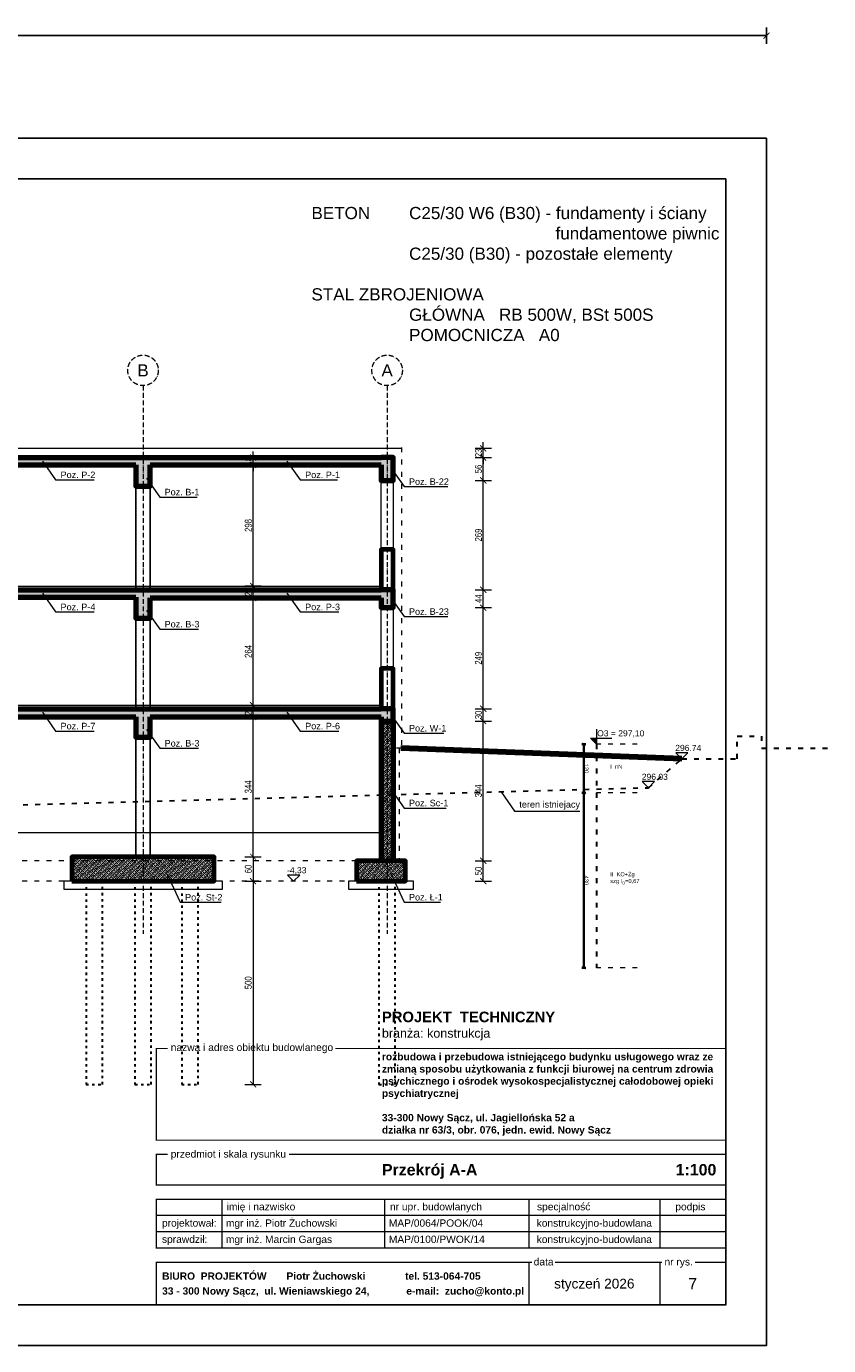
# Model space of a CAD drawing. Header units: inches. Extents: x 201967 to 338763, y -32705 to 30884.
# Tile 38 of 236: x 321309 to 323281, y -16159 to -12913. Entities that reach past the tile are written whole.
import ezdxf
from ezdxf.enums import TextEntityAlignment as Align

# ---------------------------------------------------------------- set-up
doc = ezdxf.new("R2010")
doc.units = ezdxf.units.IN
doc.header["$MEASUREMENT"] = 0
doc.linetypes.add('ACAD_ISO03W100', pattern=[30, 12, -18])
doc.linetypes.add('ACAD_ISO10W100', pattern=[18, 12, -3, 0, -3])
for name, color, linetype, lineweight in [('00 b ŚCIANY nowe-zamurowania', 242, 'Continuous', 70), ('00_mury grubo', 7, 'Continuous', 30), ('01 a KONSTRUKCJA żelbet', 94, 'Continuous', 80), ('01 c KONSTRUKCJA ławy', 45, 'Continuous', 70), ('01h KONSTRUKCJA pozycje', 253, 'Continuous', 13), ('01h3 KONSTRUKCJA pozycje słupy', 252, 'Continuous', 13), ('11 OSIE ściany', 2, 'ACAD_ISO10W100', 5), ('12 PRZERYWANE 1', 73, 'ACAD_ISO03W100', 9), ('20 KRESKOWANIE ścian', 63, 'Continuous', 5), ('30 WIDOK 1 005', 5, 'Continuous', 5), ('33 WIDOK 4 025', 151, 'Continuous', 25), ('34 WIDOK 5 030', 13, 'Continuous', 30), ('50 OPIS 1', 130, 'Continuous', 9), ('80 TABELA 1', 7, 'Continuous', 18), ('90 WYMIAR', 155, 'Continuous', 9), ('91 PRZEKROJE', 7, 'Continuous', 35), ('pale', 1, 'Continuous', 30)]:
    doc.layers.add(name, color=color, linetype=linetype, lineweight=lineweight)
doc.layers.add('hybryda CSC', color=3, linetype='Continuous')
doc.styles.add('100 arial', font='arial.ttf', dxfattribs={"width": 0.8, "height": 17})
doc.styles.add('50 technic ok', font='arial.ttf', dxfattribs={"width": 0.8, "height": 10})
doc.styles.add('Arial-Bold', font='arialbd.ttf')
doc.styles.add('arialcce', font='arial.ttf')
doc.styles.add('OPIS', font='arial.ttf')
doc.styles.add('RomanS', font='romans.shx')
doc.styles.add('WYMIAR-50 (15pkt) arial', font='arial.ttf', dxfattribs={"height": 15})
doc.dimstyles.new('100', dxfattribs={"dimscale": 10, "dimtxt": 17, "dimasz": 1.5, "dimexe": 2, "dimexo": 2, "dimgap": 0.3, "dimtad": 1, "dimdec": 1, "dimrnd": 0.5, "dimdsep": 46, "dimtxsty": '100 arial', "dimblk": 'ARCHTICK', "dimcen": 10, "dimclrd": 256, "dimclre": 256, "dimclrt": 256, "dimadec": 0, "dimazin": 0, "dimtfac": 1, "dimtdec": 1, "dimtix": 1, "dimtmove": 1, "dimatfit": 3, "dimfxl": 2, "dimfxlon": 1, "dimtolj": 1, "dimarcsym": 0})
doc.dimstyles.new('50 ok', dxfattribs={"dimscale": 5, "dimtxt": 10, "dimasz": 1.5, "dimexe": 1, "dimexo": 1, "dimgap": 0.2, "dimtad": 1, "dimdec": 1, "dimrnd": 1, "dimdsep": 46, "dimtxsty": '50 technic ok', "dimblk": 'ARCHTICK', "dimcen": 5, "dimadec": 1, "dimazin": 0, "dimtfac": 1, "dimtdec": 1, "dimtix": 1, "dimtmove": 2, "dimatfit": 3, "dimfxl": 1, "dimfxlon": 1, "dimtolj": 1, "dimarcsym": 0})
doc.dimstyles.new('DIM100txt12', dxfattribs={"dimtxt": 12, "dimasz": 1.05, "dimexe": 0, "dimexo": 8, "dimgap": 4, "dimtad": 1, "dimdec": 7, "dimrnd": 0.5, "dimdsep": 46, "dimtxsty": 'RomanS', "dimblk1": 'DIM', "dimblk2": 'DIM', "dimsah": 1, "dimcen": 0.09, "dimse1": 1, "dimse2": 1, "dimclrt": 256, "dimadec": 1, "dimazin": 0, "dimtfac": 1, "dimtdec": 7, "dimtix": 1, "dimtofl": 0, "dimtmove": 2, "dimatfit": 3, "dimfxl": 1, "dimtolj": 1, "dimtzin": 0, "dimarcsym": 0})
pattern_1 = [(45, (-30417.0745, -31663.627), (-5.3033009, 5.3033009), []), (45, (-30411.771, -31663.627), (-5.3033009, 5.3033009), [3.75, -1.875])]

# ---------------------------------------------------------------- blocks, each defined once
blk = doc.blocks.new('tabelka Jagielońska')
at = {"linetype": 'Continuous'}
for p, q in [((-1238.6, 260), (-1238.6, 140)), ((-838.8, 260), (-838.8, 140)), ((-484, 260), (-484, 140)), ((-162.4, 260), (-162.4, 140)), ((0, 220), (-1400, 220)), ((0, 180), (-1400, 180)), ((-484, 105), (-484, 0)), ((-162.4, 105), (-162.4, 0.6))]:
    blk.add_line(p, q, dxfattribs=at)
at = {"linetype": 'Continuous', "const_width": 3}
for points in [[(-1371.7, 630.8), (-1400, 630.8), (-1400, 405.4), (0, 405.4), (0, 630.8), (-960.2, 630.8)], [(-1371.7, 370.4), (-1400, 370.4), (-1400, 295), (0, 295), (0, 370.4), (-1073.9, 370.4)], [(-476, 105), (-1400, 105), (-1400, 0), (0, 0), (0, 105), (-75.3, 105)], [(-156.8, 105), (-419.9, 105)]]:
    blk.add_lwpolyline(points, dxfattribs=at)
blk.add_lwpolyline([(-1400, 140), (0, 140), (0, 260), (-1400, 260)], close=True, dxfattribs=at)
at = {"linetype": 'Continuous'}
for s, style, p in [('nazwa i adres obiektu budowlanego', 'arialcce', (-1364.4, 624.7)), ('przedmiot i skala rysunku', 'arialcce', (-1364.4, 362.6)), ('imię i nazwisko', 'arialcce', (-1227, 232.9)), ('nr upr. budowlanych', 'arialcce', (-825.6, 232.9)), ('specjalność', 'arialcce', (-464.1, 232.9)), ('podpis', 'arialcce', (-124.1, 232.9)), ('projektował:', 'arialcce', (-1386, 192.8)), ('mgr inż. Piotr Żuchowski', 'arialcce', (-1228.8, 192.5)), ('MAP/0064/POOK/04', 'arialcce', (-828.3, 192.5)), ('konstrukcyjno-budowlana', 'arialcce', (-464.9, 192.5)), ('sprawdził:', 'arialcce', (-1386, 152.8)), ('mgr inż. Marcin Gargas', 'arialcce', (-1228.8, 152.5)), ('MAP/0100/PWOK/14', 'arialcce', (-828.3, 152.5)), ('konstrukcyjno-budowlana', 'arialcce', (-464.9, 152.5)), ('data', 'arialcce', (-472.2, 97.2)), ('nr rys.', 'arialcce', (-150.7, 97.2)), ('BIURO  PROJEKTÓW       Piotr Żuchowski              tel. 513-064-705', 'Arial-Bold', (-1385.6, 62.1)), ('33 - 300 Nowy Sącz,  ul. Wieniawskiego 24,             e-mail:  zucho@konto.pl', 'Arial-Bold', (-1385.6, 25.5))]:
    blk.add_text(s, height=17.98, dxfattribs=dict(at, style=style)).set_placement(p)
at = {"linetype": 'Continuous', "style": 'arialcce'}
blk.add_text('styczeń 2026', height=24, dxfattribs=at).set_placement((-323.2, 52.5), align=Align.MIDDLE_CENTER)
at = {"attachment_point": 4, "style": 'Arial-Bold'}
for s, insert, char_height, width in [('PROJEKT  TECHNICZNY', (-845.3, 708.4), 26, 867.176), ('{\\fArial|b0|i0|c238|p34;branża: konstrukcja}', (-845.3, 665.2), 22, 867.176), ('\\pt252;{\\C0;rozbudowa i przebudowa istniejącego budynku usługowego wraz ze zmianą sposobu użytkowania z funkcji biurowej na centrum zdrowia psychicznego i ośrodek wysokospecjalistycznej całodobowej opieki psychiatrycznej\\P\\P\\ptz;}33-300 Nowy Sącz, ul. Jagiellońska 52 a\\P\\pt252;działka nr 63/3, obr. 076, jedn. ewid. Nowy Sącz', (-845.3, 518.1), 18, 846.397)]:
    blk.add_mtext(s, dxfattribs=dict(at, insert=insert, char_height=char_height, width=width))
at = {"linetype": 'Continuous', "style": 'Arial-Bold'}
blk.add_attdef('TEMAT RYSUNKU', text='', height=28, dxfattribs=at).set_placement((-845.3, 332.7), align=Align.MIDDLE_LEFT)
blk.add_attdef('SKALA', text='', height=28, dxfattribs=at).set_placement((-23.2, 332.7), align=Align.MIDDLE_RIGHT)
at = {"linetype": 'Continuous', "style": 'arialcce'}
for tag, p in [('nr rys.', (-81.2, 52.5)), ('NR', (-81.2, -29.4))]:
    blk.add_attdef(tag, text='', height=28, dxfattribs=at).set_placement(p, align=Align.MIDDLE)
blk = doc.blocks.new('_ARCHTICK')
at = {"color": 0, "linetype": 'ByBlock', "const_width": 0.15}
blk.add_lwpolyline([(-0.5, -0.5), (0.5, 0.5)], dxfattribs=at)
blk = doc.blocks.new('*D2139')
at = {"layer": '90 WYMIAR', "lineweight": -2, "transparency": 16777216}
for p, q in [((-318.8, -20), (-349.5, -20)), ((-329.5, -363.9), (-329.5, -20)), ((-349.5, -363.9), (-309.5, -363.9))]:
    blk.add_line(p, q, dxfattribs=at)
at = {"layer": 'Defpoints', "color": 0, "transparency": 16777216}
for p in [(-329.5, -20), (-298.8, -20), (-1182.5, -363.9)]:
    blk.add_point(p, dxfattribs=at)
at = {"layer": '90 WYMIAR', "lineweight": -2, "transparency": 16777216, "xscale": 15, "yscale": 15, "zscale": 15}
for p, rotation in [((-329.5, -20), 90), ((-329.5, -363.9), 270)]:
    blk.add_blockref('_ARCHTICK', p, dxfattribs=dict(at, rotation=rotation))
at = {"layer": '90 WYMIAR', "transparency": 16777216, "insert": (-341.2, -192), "char_height": 17, "attachment_point": 5, "rotation": 90, "style": '100 arial'}
blk.add_mtext('\\A1;344', dxfattribs=at)
blk = doc.blocks.new('*D2089')
at = {"layer": '90 WYMIAR', "lineweight": -2, "transparency": 16777216}
for p, q in [((-349.5, 9), (-309.5, 9)), ((-329.5, -20), (-329.5, 9)), ((-318.8, -20), (-349.5, -20))]:
    blk.add_line(p, q, dxfattribs=at)
at = {"layer": 'Defpoints', "color": 0, "transparency": 16777216}
for p in [(-582.5, 9, 0), (-329.5, 9), (-298.8, -20)]:
    blk.add_point(p, dxfattribs=at)
at = {"layer": '90 WYMIAR', "lineweight": -2, "transparency": 16777216, "xscale": 15, "yscale": 15, "zscale": 15}
for p, rotation in [((-329.5, 9), 90), ((-329.5, -20), 270)]:
    blk.add_blockref('_ARCHTICK', p, dxfattribs=dict(at, rotation=rotation))
at = {"layer": '90 WYMIAR', "transparency": 16777216, "insert": (-341.2, -5.5), "char_height": 17, "attachment_point": 5, "rotation": 90, "style": '100 arial'}
blk.add_mtext('\\A1;29', dxfattribs=at)
blk = doc.blocks.new('*D2090')
at = {"layer": '90 WYMIAR', "lineweight": -2, "transparency": 16777216}
for p, q in [((-318.7, 273), (-349.5, 273)), ((-329.5, 9), (-329.5, 273)), ((-349.5, 9), (-309.5, 9))]:
    blk.add_line(p, q, dxfattribs=at)
at = {"layer": 'Defpoints', "color": 0, "transparency": 16777216}
for p in [(-329.5, 273), (-298.8, 273, 0), (-582.5, 9, 0)]:
    blk.add_point(p, dxfattribs=at)
at = {"layer": '90 WYMIAR', "lineweight": -2, "transparency": 16777216, "xscale": 15, "yscale": 15, "zscale": 15}
for p, rotation in [((-329.5, 273), 90), ((-329.5, 9), 270)]:
    blk.add_blockref('_ARCHTICK', p, dxfattribs=dict(at, rotation=rotation))
at = {"layer": '90 WYMIAR', "transparency": 16777216, "insert": (-341.2, 141), "char_height": 17, "attachment_point": 5, "rotation": 90, "style": '100 arial'}
blk.add_mtext('\\A1;264', dxfattribs=at)
blk = doc.blocks.new('*D2140')
at = {"layer": '90 WYMIAR', "lineweight": -2, "transparency": 16777216}
for p, q in [((-309.5, 302), (-349.5, 302)), ((-329.5, 273), (-329.5, 302)), ((-318.7, 273), (-349.5, 273))]:
    blk.add_line(p, q, dxfattribs=at)
at = {"layer": 'Defpoints', "color": 0, "transparency": 16777216}
for p in [(-329.5, 302), (-15, 302, 0), (-298.8, 273, 0)]:
    blk.add_point(p, dxfattribs=at)
at = {"layer": '90 WYMIAR', "lineweight": -2, "transparency": 16777216, "xscale": 15, "yscale": 15, "zscale": 15}
for p, rotation in [((-329.5, 302), 90), ((-329.5, 273), 270)]:
    blk.add_blockref('_ARCHTICK', p, dxfattribs=dict(at, rotation=rotation))
at = {"layer": '90 WYMIAR', "transparency": 16777216, "insert": (-341.2, 287.5), "char_height": 17, "attachment_point": 5, "rotation": 90, "style": '100 arial'}
blk.add_mtext('\\A1;29', dxfattribs=at)
blk = doc.blocks.new('*D2141')
at = {"layer": '90 WYMIAR', "lineweight": -2, "transparency": 16777216}
for p, q in [((-309.5, 600), (-349.5, 600)), ((-329.5, 302), (-329.5, 600)), ((-309.5, 302), (-349.5, 302))]:
    blk.add_line(p, q, dxfattribs=at)
at = {"layer": 'Defpoints', "color": 0, "transparency": 16777216}
for p in [(-329.5, 600), (-15, 600), (-15, 302, 0)]:
    blk.add_point(p, dxfattribs=at)
at = {"layer": '90 WYMIAR', "lineweight": -2, "transparency": 16777216, "xscale": 15, "yscale": 15, "zscale": 15}
for p, rotation in [((-329.5, 600), 90), ((-329.5, 302), 270)]:
    blk.add_blockref('_ARCHTICK', p, dxfattribs=dict(at, rotation=rotation))
at = {"layer": '90 WYMIAR', "transparency": 16777216, "insert": (-341.2, 451), "char_height": 17, "attachment_point": 5, "rotation": 90, "style": '100 arial'}
blk.add_mtext('\\A1;298', dxfattribs=at)
blk = doc.blocks.new('*D2142')
at = {"layer": '90 WYMIAR', "lineweight": -2, "transparency": 16777216}
for p, q in [((-309.5, 618), (-349.5, 618)), ((-329.5, 618), (-329.5, 633)), ((-329.5, 600), (-329.5, 618)), ((-309.5, 600), (-349.5, 600)), ((-329.5, 600), (-329.5, 585))]:
    blk.add_line(p, q, dxfattribs=at)
at = {"layer": 'Defpoints', "color": 0, "transparency": 16777216}
for p in [(-329.5, 618), (-15, 618), (-15, 600)]:
    blk.add_point(p, dxfattribs=at)
at = {"layer": '90 WYMIAR', "lineweight": -2, "transparency": 16777216, "xscale": 15, "yscale": 15, "zscale": 15}
for p, rotation in [((-329.5, 618), 270), ((-329.5, 600), 90)]:
    blk.add_blockref('_ARCHTICK', p, dxfattribs=dict(at, rotation=rotation))
at = {"layer": '90 WYMIAR', "transparency": 16777216, "insert": (-341.2, 609), "char_height": 17, "attachment_point": 5, "rotation": 90, "style": '100 arial'}
blk.add_mtext('\\A1;18', dxfattribs=at)
blk = doc.blocks.new('*U1124')
blk.add_lwpolyline([(-15, 15), (0, 0), (15, 15), (-15, 15)])
at = {"style": 'WYMIAR-50 (15pkt) arial', "flags": 8}
blk.add_attdef('DETAIL#', text='', height=15, dxfattribs=at).set_placement((-16.1, 14.8), align=Align.BOTTOM_LEFT)
blk = doc.blocks.new('*D2112')
at = {"layer": '90 WYMIAR', "lineweight": -2, "transparency": 16777216}
for p, q in [((-349.5, -363.9), (-309.5, -363.9)), ((-329.5, -363.9), (-329.5, -423.9)), ((-349.5, -423.9), (-309.5, -423.9))]:
    blk.add_line(p, q, dxfattribs=at)
at = {"layer": 'Defpoints', "color": 0, "transparency": 16777216}
for p in [(-425, -363.9), (-425, -423.9), (-329.5, -423.9)]:
    blk.add_point(p, dxfattribs=at)
at = {"layer": '90 WYMIAR', "lineweight": -2, "transparency": 16777216, "xscale": 15, "yscale": 15, "zscale": 15}
for p, rotation in [((-329.5, -363.9), 90), ((-329.5, -423.9), 270)]:
    blk.add_blockref('_ARCHTICK', p, dxfattribs=dict(at, rotation=rotation))
at = {"layer": '90 WYMIAR', "transparency": 16777216, "insert": (-341.2, -393.9), "char_height": 17, "attachment_point": 5, "rotation": 90, "style": '100 arial'}
blk.add_mtext('\\A1;60', dxfattribs=at)
blk = doc.blocks.new('DIM')
for p, q in [((0, -13), (0, 13)), ((8, 0), (-8, 0))]:
    blk.add_line(p, q)
at = {"const_width": 1.71}
blk.add_lwpolyline([(5.71, 5.71), (-5.71, -5.71)], dxfattribs=at)
blk = doc.blocks.new('*U1172')
at = {"ltscale": 0.5}
blk.add_hatch(color=256, dxfattribs=at).paths.add_polyline_path([(0, 15), (-15, 15), (0, 0)])
for p, q in [((0, 36.7), (0, 0)), ((-15, 15), (37.5, 15)), ((-15, 15), (0, 0))]:
    blk.add_line(p, q)
at = {"style": 'WYMIAR-50 (15pkt) arial', "flags": 8}
blk.add_attdef('DETAIL#', text='', height=15, dxfattribs=at).set_placement((-16.1, 14.8), align=Align.BOTTOM_LEFT)
blk = doc.blocks.new('*D1176')
at = {"layer": '90 WYMIAR', "color": 0, "lineweight": -2, "ltscale": 3, "transparency": 16777216}
for p, q in [((-26.3, 0, 0), (-36.3, 0, 0)), ((-31.3, 0, 0), (-31.3, -120, 0)), ((-26.3, -120, 0), (-36.3, -120, 0))]:
    blk.add_line(p, q, dxfattribs=at)
at = {"layer": 'Defpoints', "color": 0, "ltscale": 3, "transparency": 16777216}
for p in [(0, 0), (-31.3, -120, 0), (0, -120)]:
    blk.add_point(p, dxfattribs=at)
at = {"layer": '90 WYMIAR', "color": 0, "lineweight": -2, "ltscale": 3, "transparency": 16777216, "xscale": 7.5, "yscale": 7.5, "zscale": 7.5}
for p, rotation in [((-31.3, 0, 0), 90), ((-31.3, -120, 0), 270)]:
    blk.add_blockref('_ARCHTICK', p, dxfattribs=dict(at, rotation=rotation))
at = {"layer": '90 WYMIAR', "color": 0, "ltscale": 3, "transparency": 16777216, "insert": (-25.1, -60, 0), "char_height": 10, "attachment_point": 5, "rotation": 270, "style": '50 technic ok'}
blk.add_mtext('\\A1;120', dxfattribs=at)
blk = doc.blocks.new('*D1177')
at = {"layer": '90 WYMIAR', "color": 0, "lineweight": -2, "ltscale": 3, "transparency": 16777216}
for p, q in [((-26.3, -120, 0), (-36.3, -120, 0)), ((-31.3, -120, 0), (-31.3, -550, 0)), ((-26.3, -550, 0), (-36.3, -550, 0))]:
    blk.add_line(p, q, dxfattribs=at)
at = {"layer": 'Defpoints', "color": 0, "ltscale": 3, "transparency": 16777216}
for p in [(0, -120), (-31.3, -550, 0), (0, -550, 0)]:
    blk.add_point(p, dxfattribs=at)
at = {"layer": '90 WYMIAR', "color": 0, "lineweight": -2, "ltscale": 3, "transparency": 16777216, "xscale": 7.5, "yscale": 7.5, "zscale": 7.5}
for p, rotation in [((-31.3, -120, 0), 90), ((-31.3, -550, 0), 270)]:
    blk.add_blockref('_ARCHTICK', p, dxfattribs=dict(at, rotation=rotation))
at = {"layer": '90 WYMIAR', "color": 0, "ltscale": 3, "transparency": 16777216, "insert": (-25.1, -335, 0), "char_height": 10, "attachment_point": 5, "rotation": 270, "style": '50 technic ok'}
blk.add_mtext('\\A1;430', dxfattribs=at)
blk = doc.blocks.new('*D2115')
at = {"layer": '90 WYMIAR', "lineweight": -2, "transparency": 16777216}
for p, q in [((-349.5, -423.9), (-309.5, -423.9)), ((-329.5, -423.9), (-329.5, -923.9)), ((-349.5, -923.9), (-309.5, -923.9))]:
    blk.add_line(p, q, dxfattribs=at)
at = {"layer": 'Defpoints', "color": 0, "transparency": 16777216}
for p in [(-425, -423.9), (-464.7, -923.9), (-329.5, -923.9)]:
    blk.add_point(p, dxfattribs=at)
at = {"layer": '90 WYMIAR', "lineweight": -2, "transparency": 16777216, "xscale": 15, "yscale": 15, "zscale": 15}
for p, rotation in [((-329.5, -423.9), 90), ((-329.5, -923.9), 270)]:
    blk.add_blockref('_ARCHTICK', p, dxfattribs=dict(at, rotation=rotation))
at = {"layer": '90 WYMIAR', "transparency": 16777216, "insert": (-341.2, -673.9), "char_height": 17, "attachment_point": 5, "rotation": 90, "style": '100 arial'}
blk.add_mtext('\\A1;500', dxfattribs=at)
blk = doc.blocks.new('*D2131')
at = {"layer": '90 WYMIAR', "lineweight": -2, "transparency": 16777216}
for p, q in [((216.2, -373.9), (256.2, -373.9)), ((236.2, -423.9), (236.2, -373.9)), ((216.2, -423.9), (256.2, -423.9))]:
    blk.add_line(p, q, dxfattribs=at)
at = {"layer": 'Defpoints', "color": 0, "transparency": 16777216}
for p in [(45, -373.9), (236.2, -373.9), (45, -423.9)]:
    blk.add_point(p, dxfattribs=at)
at = {"layer": '90 WYMIAR', "lineweight": -2, "transparency": 16777216, "xscale": 15, "yscale": 15, "zscale": 15}
for p, rotation in [((236.2, -373.9), 90), ((236.2, -423.9), 270)]:
    blk.add_blockref('_ARCHTICK', p, dxfattribs=dict(at, rotation=rotation))
at = {"layer": '90 WYMIAR', "transparency": 16777216, "insert": (224.5, -398.9), "char_height": 17, "attachment_point": 5, "rotation": 90, "style": '100 arial'}
blk.add_mtext('\\A1;50', dxfattribs=at)
blk = doc.blocks.new('*D2132')
at = {"layer": '90 WYMIAR', "lineweight": -2, "transparency": 16777216}
for p, q in [((216.2, -30), (256.2, -30)), ((236.2, -373.9), (236.2, -30)), ((216.2, -373.9), (256.2, -373.9))]:
    blk.add_line(p, q, dxfattribs=at)
at = {"layer": 'Defpoints', "color": 0, "transparency": 16777216}
for p in [(0, -30), (236.2, -30), (45, -373.9)]:
    blk.add_point(p, dxfattribs=at)
at = {"layer": '90 WYMIAR', "lineweight": -2, "transparency": 16777216, "xscale": 15, "yscale": 15, "zscale": 15}
for p, rotation in [((236.2, -30), 90), ((236.2, -373.9), 270)]:
    blk.add_blockref('_ARCHTICK', p, dxfattribs=dict(at, rotation=rotation))
at = {"layer": '90 WYMIAR', "transparency": 16777216, "insert": (224.5, -202), "char_height": 17, "attachment_point": 5, "rotation": 90, "style": '100 arial'}
blk.add_mtext('\\A1;344', dxfattribs=at)
blk = doc.blocks.new('*D2133')
at = {"layer": '90 WYMIAR', "lineweight": -2, "transparency": 16777216}
for p, q in [((216.2, 0), (256.2, 0)), ((216.2, -30), (256.2, -30)), ((236.2, -30), (236.2, 0))]:
    blk.add_line(p, q, dxfattribs=at)
at = {"layer": 'Defpoints', "color": 0, "transparency": 16777216}
for p in [(0, 0), (0, -30), (236.2, 0)]:
    blk.add_point(p, dxfattribs=at)
at = {"layer": '90 WYMIAR', "lineweight": -2, "transparency": 16777216, "xscale": 15, "yscale": 15, "zscale": 15}
for p, rotation in [((236.2, 0), 90), ((236.2, -30), 270)]:
    blk.add_blockref('_ARCHTICK', p, dxfattribs=dict(at, rotation=rotation))
at = {"layer": '90 WYMIAR', "transparency": 16777216, "insert": (224.5, -15), "char_height": 17, "attachment_point": 5, "rotation": 90, "style": '100 arial'}
blk.add_mtext('\\A1;30', dxfattribs=at)
blk = doc.blocks.new('*D2134')
at = {"layer": '90 WYMIAR', "lineweight": -2, "transparency": 16777216}
for p, q in [((216.2, 249), (256.2, 249)), ((236.2, 0), (236.2, 249)), ((216.2, 0), (256.2, 0))]:
    blk.add_line(p, q, dxfattribs=at)
at = {"layer": 'Defpoints', "color": 0, "transparency": 16777216}
for p in [(0, 249), (236.2, 249), (0, 0)]:
    blk.add_point(p, dxfattribs=at)
at = {"layer": '90 WYMIAR', "lineweight": -2, "transparency": 16777216, "xscale": 15, "yscale": 15, "zscale": 15}
for p, rotation in [((236.2, 249), 90), ((236.2, 0), 270)]:
    blk.add_blockref('_ARCHTICK', p, dxfattribs=dict(at, rotation=rotation))
at = {"layer": '90 WYMIAR', "transparency": 16777216, "insert": (224.5, 124.5), "char_height": 17, "attachment_point": 5, "rotation": 90, "style": '100 arial'}
blk.add_mtext('\\A1;249', dxfattribs=at)
blk = doc.blocks.new('*D2135')
at = {"layer": '90 WYMIAR', "lineweight": -2, "transparency": 16777216}
for p, q in [((216.2, 293), (256.2, 293)), ((236.2, 249), (236.2, 293)), ((216.2, 249), (256.2, 249))]:
    blk.add_line(p, q, dxfattribs=at)
at = {"layer": 'Defpoints', "color": 0, "transparency": 16777216}
for p in [(0, 293, 0), (236.2, 293), (0, 249)]:
    blk.add_point(p, dxfattribs=at)
at = {"layer": '90 WYMIAR', "lineweight": -2, "transparency": 16777216, "xscale": 15, "yscale": 15, "zscale": 15}
for p, rotation in [((236.2, 293), 90), ((236.2, 249), 270)]:
    blk.add_blockref('_ARCHTICK', p, dxfattribs=dict(at, rotation=rotation))
at = {"layer": '90 WYMIAR', "transparency": 16777216, "insert": (224.7, 271), "char_height": 17, "attachment_point": 5, "rotation": 90, "style": '100 arial'}
blk.add_mtext('\\A1;44', dxfattribs=at)
blk = doc.blocks.new('*D2136')
at = {"layer": '90 WYMIAR', "lineweight": -2, "transparency": 16777216}
for p, q in [((216.2, 562), (256.2, 562)), ((236.2, 293), (236.2, 562)), ((216.2, 293), (256.2, 293))]:
    blk.add_line(p, q, dxfattribs=at)
at = {"layer": 'Defpoints', "color": 0, "transparency": 16777216}
for p in [(0, 562), (236.2, 562), (0, 293, 0)]:
    blk.add_point(p, dxfattribs=at)
at = {"layer": '90 WYMIAR', "lineweight": -2, "transparency": 16777216, "xscale": 15, "yscale": 15, "zscale": 15}
for p, rotation in [((236.2, 562), 90), ((236.2, 293), 270)]:
    blk.add_blockref('_ARCHTICK', p, dxfattribs=dict(at, rotation=rotation))
at = {"layer": '90 WYMIAR', "transparency": 16777216, "insert": (224.5, 427.5), "char_height": 17, "attachment_point": 5, "rotation": 90, "style": '100 arial'}
blk.add_mtext('\\A1;269', dxfattribs=at)
blk = doc.blocks.new('*D2137')
at = {"layer": '90 WYMIAR', "lineweight": -2, "transparency": 16777216}
for p, q in [((216.2, 618), (256.2, 618)), ((236.2, 562), (236.2, 618)), ((216.2, 562), (256.2, 562))]:
    blk.add_line(p, q, dxfattribs=at)
at = {"layer": 'Defpoints', "color": 0, "transparency": 16777216}
for p in [(15, 618), (236.2, 618), (0, 562)]:
    blk.add_point(p, dxfattribs=at)
at = {"layer": '90 WYMIAR', "lineweight": -2, "transparency": 16777216, "xscale": 15, "yscale": 15, "zscale": 15}
for p, rotation in [((236.2, 618), 90), ((236.2, 562), 270)]:
    blk.add_blockref('_ARCHTICK', p, dxfattribs=dict(at, rotation=rotation))
at = {"layer": '90 WYMIAR', "transparency": 16777216, "insert": (224.5, 590), "char_height": 17, "attachment_point": 5, "rotation": 90, "style": '100 arial'}
blk.add_mtext('\\A1;56', dxfattribs=at)
blk = doc.blocks.new('*D2138')
at = {"layer": '90 WYMIAR', "lineweight": -2, "transparency": 16777216}
for p, q in [((236.2, 641), (236.2, 656)), ((216.2, 641), (256.2, 641)), ((216.2, 618), (256.2, 618)), ((236.2, 618), (236.2, 641)), ((236.2, 618), (236.2, 603))]:
    blk.add_line(p, q, dxfattribs=at)
at = {"layer": 'Defpoints', "color": 0, "transparency": 16777216}
for p in [(15, 618), (35, 641), (236.2, 641)]:
    blk.add_point(p, dxfattribs=at)
at = {"layer": '90 WYMIAR', "lineweight": -2, "transparency": 16777216, "xscale": 15, "yscale": 15, "zscale": 15}
for p, rotation in [((236.2, 641), 270), ((236.2, 618), 90)]:
    blk.add_blockref('_ARCHTICK', p, dxfattribs=dict(at, rotation=rotation))
at = {"layer": '90 WYMIAR', "transparency": 16777216, "insert": (224.5, 629.5), "char_height": 17, "attachment_point": 5, "rotation": 90, "style": '100 arial'}
blk.add_mtext('\\A1;23', dxfattribs=at)
blk = doc.blocks.new('*D1395')
at = {"layer": 'Defpoints', "color": 0, "transparency": 16777216}
for p in [(323128, -12936.1), (318928, -13188.6), (323128, -13188.6)]:
    blk.add_point(p, dxfattribs=at)
at = {"layer": 'hybryda CSC', "lineweight": -2, "transparency": 16777216}
for p, q in [((318928, -12956.1), (318928, -12916.1)), ((323128, -12956.1), (323128, -12916.1)), ((318928, -12936.1), (323128, -12936.1))]:
    blk.add_line(p, q, dxfattribs=at)
at = {"layer": 'hybryda CSC', "lineweight": -2, "transparency": 16777216, "xscale": 15, "yscale": 15, "zscale": 15, "rotation": 180}
blk.add_blockref('_ARCHTICK', (318928, -12936.1), dxfattribs=at)
at = {"layer": 'hybryda CSC', "lineweight": -2, "transparency": 16777216, "xscale": 15, "yscale": 15, "zscale": 15}
blk.add_blockref('_ARCHTICK', (323128, -12936.1), dxfattribs=at)
at = {"layer": 'hybryda CSC', "transparency": 16777216, "insert": (321028, -12924.4), "char_height": 17, "attachment_point": 5, "style": '100 arial'}
blk.add_mtext('\\A1;4200', dxfattribs=at)
blk = doc.blocks.new('O3 Jagielońska NS')
at = {"layer": '30 WIDOK 1 005', "linetype": 'ACAD_ISO03W100', "transparency": 33554687}
for p, q in [((100, 0), (0, 0)), ((100, -120), (0, -120)), ((100, -550), (0, -550))]:
    blk.add_line(p, q, dxfattribs=at)
at = {"layer": '34 WIDOK 5 030', "linetype": 'ACAD_ISO03W100', "transparency": 33554687}
blk.add_line((0, 0), (0, -550), dxfattribs=at)
at = {"layer": '50 OPIS 1', "transparency": 33554687}
ref = blk.add_blockref('*U1172', (0, 0), dxfattribs=at)
ref.add_attrib('DETAIL#', '   O3 = 297,10', dxfattribs={"layer": '0', "height": 15, "style": 'WYMIAR-50 (15pkt) arial'}).set_placement((-16.14, 14.82), align=Align.BOTTOM_LEFT)
at = {"layer": '01h KONSTRUKCJA pozycje', "transparency": 33554687, "char_height": 10, "attachment_point": 4, "style": 'OPIS'}
for s, insert in [('\\A1;I  nN', (33.43, -55, 0)), ('\\A1;II  KO+Żg\\Pszg I{\\H0.7x;\\S^ D;}=0,67', (33.43, -330, 0))]:
    blk.add_mtext(s, dxfattribs=dict(at, insert=insert))
at = {"layer": '90 WYMIAR', "ltscale": 3, "transparency": 33554687}
for base, p1, p2, picture, middle in [((-31.25, -120, 0), (0, 0), (0, -120), '*D1176', (-25.15, -60, 0)), ((-31.25, -550, 0), (0, -120), (0, -550, 0), '*D1177', (-25.14, -335, 0))]:
    dim = blk.add_linear_dim(base=base, p1=p1, p2=p2, angle=90, dimstyle='50 ok', dxfattribs=at)
    dim.commit()
    dim.dimension.update_dxf_attribs({"geometry": picture, "text_midpoint": middle})
blk = doc.blocks.new('1 przekrój A Jagielońska')
at = {"layer": '20 KRESKOWANIE ścian'}
h = blk.add_hatch(dxfattribs=at)
h.set_pattern_fill('ANSI33', color=256, scale=30, angle=-90)
h.set_pattern_definition(pattern_1)
h.paths.add_polyline_path([(-1182.5, 600), (-617.5, 600), (-617.5, 548), (-582.5, 548), (-582.5, 600), (-15, 600), (-15, 562), (15, 562), (15, 618), (-15, 618), (-1815, 618), (-1815, 562), (-1785, 562), (-1785, 600), (-1217.5, 600), (-1217.5, 548), (-1182.5, 548)])
h = blk.add_hatch(dxfattribs=at)
h.set_pattern_fill('ANSI33', color=256, scale=30, angle=-90)
h.set_pattern_definition(pattern_1)
h.paths.add_polyline_path([(-1182.5, 275), (-617.5, 275), (-617.5, 223), (-582.5, 223), (-582.5, 273), (-15, 273), (-15, 249), (15, 249), (15, 293), (-15, 293), (-1815, 293), (-2625, 293), (-2655, 293), (-2655, 263), (-2625, 263), (-2625, 275), (-1815, 275), (-1815, 243), (-1785, 243), (-1785, 273), (-1217.5, 273), (-1217.5, 223), (-1182.5, 223)])
h = blk.add_hatch(dxfattribs=at)
h.set_pattern_fill('ANSI33', color=256, scale=30, angle=-90)
h.set_pattern_definition(pattern_1)
h.paths.add_polyline_path([(15, 0), (-15, 0), (-2625, 0), (-2655, 0), (-2655, -30), (-2625, -30), (-2625, -20), (-1815, -20), (-1815, -50), (-1785, -50), (-1785, -20), (-1217.5, -20), (-1217.5, -70), (-1182.5, -70), (-1182.5, -20), (-617.5, -20), (-617.5, -70), (-582.5, -70), (-582.5, -20), (-15, -20), (-15, -30), (15, -30)])
h = blk.add_hatch(dxfattribs=at)
h.set_pattern_fill('ANSI33', color=256, scale=30, angle=-90)
h.set_pattern_definition(pattern_1)
h.paths.add_polyline_path([(15, -30), (-15, -30), (-15, -373.92), (15, -373.92)])
h = blk.add_hatch(dxfattribs=at)
h.set_pattern_fill('ANSI33', color=256, scale=30, angle=-90)
h.set_pattern_definition(pattern_1)
h.paths.add_polyline_path([(-425, -363.92), (-775, -363.92), (-775, -423.92), (-425, -423.92)])
h = blk.add_hatch(dxfattribs=at)
h.set_pattern_fill('ANSI33', color=256, scale=30, angle=-90)
h.set_pattern_definition(pattern_1)
h.paths.add_polyline_path([(45, -423.92), (45, -373.92), (-75, -373.92), (-75, -423.92)])
at = {"layer": '00 b ŚCIANY nowe-zamurowania', "elevation": 0}
blk.add_lwpolyline([(-15, 293), (15, 293), (15, 392), (-15, 392)], close=True, dxfattribs=at)
at = {"layer": '00 b ŚCIANY nowe-zamurowania'}
blk.add_lwpolyline([(-15, 0), (15, 0), (15, 99), (-15, 99)], close=True, dxfattribs=at)
at = {"layer": '00_mury grubo', "lineweight": 100}
blk.add_line((724.35, -123), (33.74, -97), dxfattribs=at)
at = {"layer": '01 a KONSTRUKCJA żelbet'}
for p, q in [((-1815, 618), (-15, 618)), ((-1182.5, 600), (-617.5, 600)), ((-582.5, 600), (-15, 600)), ((-1815, 293, 0), (-15, 293, 0)), ((-1182.5, 275, 0), (-617.5, 275, 0)), ((-582.5, 273, 0), (-15, 273, 0)), ((-2625, 0), (-15, 0)), ((-1182.5, -20), (-617.5, -20)), ((-582.5, -20), (-15, -20)), ((-15, -30), (-15, -373.92)), ((15, -30), (15, -373.92))]:
    blk.add_line(p, q, dxfattribs=at)
for points in [[(-15, 600), (-15, 562), (15, 562), (15, 618), (-15, 618)], [(-617.5, 600), (-617.5, 548), (-582.5, 548), (-582.5, 600)], [(-15, -20), (-15, -30), (15, -30), (15, 0), (-15, 0)], [(-617.5, -20), (-617.5, -70), (-582.5, -70), (-582.5, -20)]]:
    blk.add_lwpolyline(points, dxfattribs=at)
at = {"layer": '01 a KONSTRUKCJA żelbet', "elevation": 0}
for points in [[(-15, 273), (-15, 249), (15, 249), (15, 293), (-15, 293)], [(-617.5, 275), (-617.5, 223), (-582.5, 223), (-582.5, 273)]]:
    blk.add_lwpolyline(points, dxfattribs=at)
at = {"layer": '01 c KONSTRUKCJA ławy'}
for points in [[(-775, -423.92), (-425, -423.92), (-425, -363.92), (-775, -363.92)], [(-75, -423.92), (45, -423.92), (45, -373.92), (-75, -373.92)]]:
    blk.add_lwpolyline(points, close=True, dxfattribs=at)
at = {"layer": '11 OSIE ściany'}
for p, q in [((-600, 795.04), (-600, -553.92)), ((0, 795.04), (0, -553.92))]:
    blk.add_line(p, q, dxfattribs=at)
for centre in [(-600, 832.54), (0, 832.54)]:
    blk.add_circle(centre, 37.5, dxfattribs=at)
at = {"layer": '12 PRZERYWANE 1'}
for p, q in [((-75, -373.92), (-2535, -373.92)), ((-75, -423.92), (-2535, -423.92))]:
    blk.add_line(p, q, dxfattribs=at)
at = {"layer": '30 WIDOK 1 005'}
for p, q in [((-1835, 641), (35, 641)), ((-1785, 302, 0), (-15, 302, 0)), ((-2625, 9), (-15, 9)), ((-2625, -303.92), (-15, -303.92))]:
    blk.add_line(p, q, dxfattribs=at)
at = {"layer": '30 WIDOK 1 005', "linetype": 'ACAD_ISO03W100'}
for p, q in [((35, 643), (35, -95.05)), ((35, -97.05), (15, -97.05)), ((30, -97.05), (30, -373.92))]:
    blk.add_line(p, q, dxfattribs=at)
at = {"layer": '30 WIDOK 1 005', "elevation": 0}
blk.add_lwpolyline([(15, 392), (-15, 392), (-15, 562), (15, 562)], close=True, dxfattribs=at)
at = {"layer": '30 WIDOK 1 005'}
for points in [[(15, 99), (-15, 99), (-15, 249), (15, 249)], [(-795, -443.92), (-405, -443.92), (-405, -423.92), (-795, -423.92)], [(-95, -443.92), (65, -443.92), (65, -423.92), (-95, -423.92)]]:
    blk.add_lwpolyline(points, close=True, dxfattribs=at)
at = {"layer": '33 WIDOK 4 025'}
for points in [[(-617.5, 293), (-582.5, 293), (-582.5, 548), (-617.5, 548)], [(-617.5, -363.92), (-582.5, -363.92), (-582.5, -70), (-617.5, -70)]]:
    blk.add_lwpolyline(points, close=True, dxfattribs=at)
at = {"layer": '33 WIDOK 4 025', "elevation": 0}
blk.add_lwpolyline([(-617.5, 0), (-582.5, 0), (-582.5, 223), (-617.5, 223)], close=True, dxfattribs=at)
at = {"layer": '34 WIDOK 5 030', "linetype": 'ACAD_ISO03W100'}
blk.add_line((920.5, -97), (1085.2, -97), dxfattribs=at)
for points in [[(860.46, -123), (860.46, -67), (920.5, -67), (920.5, -97)], [(-5107.04, -1116), (-3957.25, -287), (-2754.16, -287), (642.16, -194), (724.35, -123), (860.46, -123)]]:
    blk.add_lwpolyline(points, dxfattribs=at)
at = {"layer": 'pale', "linetype": 'ACAD_ISO03W100', "ltscale": 0.5}
for points in [[(-740, -923.92), (-700, -923.92), (-700, -423.92), (-740, -423.92)], [(-620, -923.92), (-580, -923.92), (-580, -423.92), (-620, -423.92)], [(-504.7, -923.92), (-464.7, -923.92), (-464.7, -423.92), (-504.7, -423.92)], [(-20, -923.92), (20, -923.92), (20, -423.92), (-20, -423.92)]]:
    blk.add_lwpolyline(points, close=True, dxfattribs=at)
at = {"layer": '50 OPIS 1'}
ref = blk.add_blockref('*U1124', (724.35, -123), dxfattribs=at)
ref.add_attrib('DETAIL#', '296.74', dxfattribs={"layer": '0', "height": 15, "style": 'WYMIAR-50 (15pkt) arial'}).set_placement((708.22, -108.18), align=Align.BOTTOM_LEFT)
ref = blk.add_blockref('*U1124', (642.16, -194), dxfattribs=at)
ref.add_attrib('DETAIL#', '296.03', dxfattribs={"layer": '0', "height": 15, "style": 'WYMIAR-50 (15pkt) arial'}).set_placement((626.03, -179.18), align=Align.BOTTOM_LEFT)
ref = blk.add_blockref('*U1124', (-229.89, -423.92), dxfattribs=at)
ref.add_attrib('DETAIL#', '-4,33', dxfattribs={"layer": '0', "height": 15, "style": 'WYMIAR-50 (15pkt) arial'}).set_placement((-246.02, -409.1), align=Align.BOTTOM_LEFT)
at = {"layer": '91 PRZEKROJE'}
blk.add_blockref('O3 Jagielońska NS', (515, -87), dxfattribs=at)
at = {"layer": '01h3 KONSTRUKCJA pozycje słupy', "char_height": 16, "attachment_point": 4, "style": 'OPIS'}
for s, insert in [('Poz. P-2', (-802.8, 575.49)), ('Poz. P-1', (-201.55, 575.49)), ('Poz. B-22', (53.68, 558.7)), ('Poz. B-1', (-547.06, 533.1)), ('Poz. P-4', (-802.8, 250.49, 0)), ('Poz. P-3', (-201.55, 250.49, 0)), ('Poz. B-23', (53.68, 239)), ('Poz. B-3', (-547.06, 208.1, 0)), ('Poz. P-7', (-802.8, -42.51)), ('Poz. P-6', (-201.55, -42.51)), ('Poz. W-1', (53.68, -47.93)), ('Poz. B-3', (-547.06, -84.9)), ('Poz. Sc-1', (53.68, -231.78)), ('teren istniejacy', (325.03, -237.52)), ('Poz. St-2', (-496.69, -463.64)), ('Poz. Ł-1', (53.68, -463.64))]:
    blk.add_mtext(s, dxfattribs=dict(at, insert=insert))
at = {"layer": '11 OSIE ściany', "style": 'arialcce'}
for s, p in [('B', (-600, 832.54)), ('A', (0, 832.54))]:
    blk.add_text(s, height=30, dxfattribs=at).set_placement(p, align=Align.MIDDLE_CENTER)
at = {"layer": '90 WYMIAR'}
for base, p1, p2, picture, middle in [((236.22, 641), (15, 618), (35, 641), '*D2138', (224.53, 629.5)), ((-329.54, 618), (-15, 600), (-15, 618), '*D2142', (-341.22, 609)), ((236.22, 618), (0, 562), (15, 618), '*D2137', (224.54, 590)), ((-329.54, 600), (-15, 302, 0), (-15, 600), '*D2141', (-341.22, 451)), ((236.22, 562), (0, 293, 0), (0, 562), '*D2136', (224.54, 427.5)), ((-329.54, 302), (-298.75, 273, 0), (-15, 302, 0), '*D2140', (-341.22, 287.5)), ((236.22, 293), (0, 249), (0, 293, 0), '*D2135', (224.72, 271)), ((-329.54, 273), (-582.5, 9, 0), (-298.75, 273, 0), '*D2090', (-341.22, 141)), ((236.22, 249), (0, 0), (0, 249), '*D2134', (224.54, 124.5)), ((-329.54, 9), (-298.75, -20), (-582.5, 9, 0), '*D2089', (-341.22, -5.5)), ((236.22, 0), (0, -30), (0, 0), '*D2133', (224.53, -15)), ((-329.54, -20), (-1182.5, -363.92), (-298.75, -20), '*D2139', (-341.22, -191.96)), ((236.22, -30), (45, -373.92), (0, -30), '*D2132', (224.53, -201.96)), ((-329.54, -423.92), (-425, -363.92), (-425, -423.92), '*D2112', (-341.22, -393.92)), ((236.22, -373.92), (45, -423.92), (45, -373.92), '*D2131', (224.54, -398.92)), ((-329.54, -923.92), (-425, -423.92), (-464.7, -923.92), '*D2115', (-341.22, -673.92))]:
    dim = blk.add_linear_dim(base=base, p1=p1, p2=p2, angle=90, dimstyle='100', dxfattribs=at)
    dim.commit()
    dim.dimension.update_dxf_attribs({"geometry": picture, "text_midpoint": middle})
at = {"layer": '01h3 KONSTRUKCJA pozycje słupy', "annotation_type": 0, "has_hookline": 1, "hookline_direction": 0}
for points, text_width in [([(-847.43, 609.39), (-814.8, 563.32), (-806.8, 563.32)], 82.82), ([(-246.18, 609.39), (-213.55, 563.32), (-205.55, 563.32)], 79.89), ([(9.05, 592.61), (41.68, 546.54), (49.68, 546.54)], 95.25), ([(-591.7, 567), (-559.06, 520.93), (-551.06, 520.93)], 79.89), ([(-847.43, 284.39, 0), (-814.8, 238.36, 0), (-806.8, 238.36, 0)], 82.91), ([(-246.18, 284.39, 0), (-213.55, 238.31, 0), (-205.55, 238.31, 0)], 82.98), ([(9.05, 272.91), (41.68, 226.83), (49.68, 226.83)], 95.41), ([(-591.7, 242, 0), (-559.06, 195.92, 0), (-551.06, 195.92, 0)], 82.98), ([(-847.43, -8.61), (-814.8, -54.64), (-806.8, -54.64)], 82.98), ([(-246.18, -8.61), (-213.55, -54.68), (-205.55, -54.68)], 82.97), ([(9.05, -14.03), (41.68, -60.1), (49.68, -60.1)], 86.08), ([(-591.7, -51), (-559.06, -97.08), (-551.06, -97.08)], 82.98), ([(9.05, -197.87), (41.68, -244.05), (49.68, -244.05)], 91.07), ([(280.4, -203.91), (313.03, -251.87), (321.03, -251.87)], 148.5), ([(-541.33, -404.74), (-508.69, -475.91), (-500.69, -475.91)], 89.03), ([(9.05, -404.74), (41.68, -475.8), (49.68, -475.8)], 77.41)]:
    blk.add_leader(points, dimstyle='DIM100txt12', override={"dimasz": 8, "dimgap": 4, "dimtad": 1}, dxfattribs=dict(at, text_width=text_width))

msp = doc.modelspace()

# ---------------------------------------------------------------- linework, layer by layer
at = {"layer": 'Defpoints'}
for points in [[(318927.98, -13188.58), (318927.98, -16158.58), (323127.98, -16158.58), (323127.98, -13188.58)], [(319027.98, -13288.58), (319027.98, -16058.58), (323027.98, -16058.58), (323027.98, -13288.58)]]:
    msp.add_lwpolyline(points, close=True, dxfattribs=at)

# ---------------------------------------------------------------- block references
at = {"layer": '30 WIDOK 1 005'}
msp.add_blockref('1 przekrój A Jagielońska', (322195.49, -14592.05), dxfattribs=at)
at = {"layer": '80 TABELA 1', "linetype": 'Continuous'}
ref = msp.add_blockref('tabelka Jagielońska', (323027.98, -16058.58), dxfattribs=at)
ref.add_attrib('nr rys.', '7', dxfattribs={"layer": '0', "linetype": 'Continuous', "height": 28, "style": 'arialcce'}).set_placement((322946.78, -16006.08), align=Align.MIDDLE)
ref.add_attrib('TEMAT RYSUNKU', 'Przekrój A-A', dxfattribs={"layer": '0', "linetype": 'Continuous', "height": 28, "style": 'Arial-Bold'}).set_placement((322182.72, -15725.88), align=Align.MIDDLE_LEFT)
ref.add_attrib('SKALA', '1:100', dxfattribs={"layer": '0', "linetype": 'Continuous', "height": 28, "style": 'Arial-Bold'}).set_placement((323004.78, -15725.88), align=Align.MIDDLE_RIGHT)

# ---------------------------------------------------------------- texts
at = {"layer": '50 OPIS 1', "insert": (322009.43, -13357.43), "char_height": 30, "width": 1400.6823, "attachment_point": 1, "style": 'arialcce'}
msp.add_mtext('BETON   ^IC25/30 W6 (B30) - fundamenty i ściany \\P^I^I^I^I^Ifundamentowe piwnic\\P^I^IC25/30 (B30) - pozostałe elementy\\P^I\\PSTAL ZBROJENIOWA\\P^I^IGŁÓWNA   RB 500W, BSt 500S\\P^I^IPOMOCNICZA   A0', dxfattribs=at)

# ---------------------------------------------------------------- dimensions: what is measured, and where the dimension line sits
at = {"layer": 'hybryda CSC'}
dim = msp.add_linear_dim(base=(323127.98, -12936.11), p1=(318927.98, -13188.58), p2=(323127.98, -13188.58), dimstyle='100', dxfattribs=at)
dim.commit()
dim.dimension.update_dxf_attribs({"geometry": '*D1395', "text_midpoint": (321027.98, -12924.43)})

doc.saveas('drawing.dxf')
